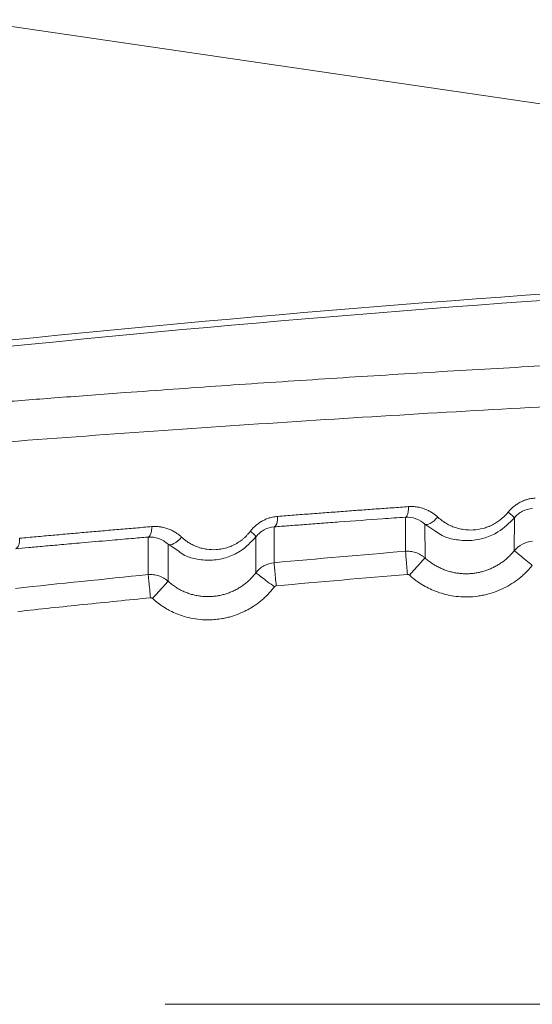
# Model space of a CAD drawing. Header units: millimetres. Extents: x 0 to 594, y 0 to 420.
# Tile 44 of 75: x 75 to 87, y 355 to 378. Entities that reach past the tile are written whole.
import ezdxf

# ---------------------------------------------------------------- set-up
doc = ezdxf.new("R2010")
doc.units = ezdxf.units.MM
doc.styles.add('SLDTEXTSTYLE1', font='TXT', dxfattribs={"width": 0.605})
doc.dimstyles.new('SLDDIMSTYLE4', dxfattribs={"dimtxt": 2.568319, "dimasz": 3.3, "dimexe": 0, "dimexo": 0.0625, "dimgap": 0.64208, "dimtad": 1, "dimdec": 1, "dimlfac": 5, "dimrnd": 1e-09, "dimzin": 12, "dimdsep": 46, "dimtxsty": 'SLDTEXTSTYLE1', "dimblk1": 'NONE', "dimsah": 1, "dimcen": 0, "dimadec": 0, "dimazin": 3, "dimtfac": 1, "dimtdec": 1, "dimtmove": 0, "dimatfit": 3, "dimldrblk": 'NONE', "dimfxl": 0, "dimfrac": 2, "dimtolj": 1, "dimtzin": 12, "dimarcsym": 0})

# ---------------------------------------------------------------- blocks, each defined once
blk = doc.blocks.new('_D_9')
at = {"color": 7, "linetype": 'Continuous', "lineweight": 0}
for p, q in [((65.833, 383.58), (65.262, 379.677)), ((66.415, 383.495), (65.833, 383.58)), ((72.718, 382.573), (73.299, 382.487)), ((73.299, 382.487), (72.728, 378.585)), ((65.262, 379.677), (65.844, 379.592)), ((107.015, 373.011), (64.746, 379.194)), ((72.728, 378.585), (72.147, 378.67)), ((107.015, 373.011), (108.4, 372.808))]:
    blk.add_line(p, q, dxfattribs=at)
blk.add_solid([(107.015, 373.011), (103.822, 373.983), (103.677, 372.994)], dxfattribs=at)
at = {"color": 7, "linetype": 'Continuous', "lineweight": 0, "attachment_point": 1, "rotation": 351.6773, "style": 'SLDTEXTSTYLE1'}
for s, insert, char_height in [('%%c', (67.322, 387.403), 2.6458), ('7', (71.029, 386.861), 2.646), ('(2x)', (75.296, 386.237), 2.6458), ('0,3', (67.065, 382.86), 2.6458)]:
    blk.add_mtext(s, dxfattribs=dict(at, insert=insert, char_height=char_height))
blk = doc.blocks.new('_NONE')

msp = doc.modelspace()

# ---------------------------------------------------------------- linework, layer by layer
at = {"color": 7, "linetype": 'Continuous', "lineweight": 15}
for p, q in [((84.294, 365.482), (84.291, 366.276)), ((86.824, 366.259), (86.821, 365.493)), ((81.242, 366.049), (81.239, 365.216)), ((84.747, 365.328), (84.745, 366.111)), ((78.313, 364.939), (78.309, 365.812)), ((80.818, 365.82), (80.816, 364.983)), ((78.777, 364.785), (78.774, 365.644)), ((111.195, 354.958), (78.707, 354.958))]:
    msp.add_line(p, q, dxfattribs=at)
at = {"color": 8, "linetype": 'Continuous', "lineweight": 15}
for p, q in [((84.745, 366.111), (84.999, 365.944)), ((78.774, 365.644), (79.022, 365.482))]:
    msp.add_line(p, q, dxfattribs=at)
at = {"color": 7, "linetype": 'Continuous', "lineweight": 15, "flags": 128}
for points in [[(84.745, 366.111), (84.766, 366.102), (84.795, 366.102), (84.83, 366.112), (84.87, 366.131), (84.913, 366.158), (84.957, 366.193), (85.001, 366.233), (85.043, 366.277)], [(78.774, 365.644), (78.798, 365.633), (78.829, 365.632), (78.867, 365.641), (78.91, 365.66), (78.956, 365.688), (79.002, 365.723), (79.048, 365.765), (79.09, 365.811)]]:
    msp.add_lwpolyline(points, dxfattribs=at)
at = {"color": 7, "linetype": 'Continuous', "lineweight": 15}
for centre, radius, start, end in [((115.729, -27.691), 400.147, 91.72163, 96.98266), ((115.707, -27.691), 400, 91.71913, 96.97386), ((80.406, 365.527), 0.505, 35.4422, 56.1469)]:
    msp.add_arc(centre, radius, start, end, dxfattribs=at)
at = {"color": 8, "linetype": 'Continuous', "lineweight": 15}
for points, knots in [([(68.209, 368.386), (68.644, 368.425), (69.516, 368.503), (70.837, 368.617), (72.167, 368.729), (73.508, 368.839), (74.859, 368.947), (76.281, 369.057), (77.625, 369.157), (78.891, 369.248), (80.013, 369.327), (81.14, 369.404), (82.273, 369.478), (83.411, 369.551), (84.554, 369.621), (85.702, 369.69), (87.23, 369.777), (89.143, 369.881), (91.475, 369.996), (93.909, 370.106), (96.452, 370.209), (99.133, 370.303), (101.552, 370.378), (103.101, 370.413), (103.707, 370.427)], [0, 0, 0, 0, 0.039882, 0.079733, 0.119561, 0.159376, 0.19919, 0.23901, 0.284114, 0.31631, 0.348491, 0.38066, 0.412824, 0.444987, 0.477155, 0.509332, 0.541524, 0.605021, 0.668444, 0.734122, 0.804795, 0.875763, 0.95136, 1, 1, 1, 1]), ([(67.755, 367.421), (68.973, 367.527), (71.373, 367.737), (75.021, 368.026), (78.619, 368.29), (82.163, 368.527), (85.64, 368.739), (89.04, 368.925), (92.587, 369.096), (96.312, 369.248), (100.083, 369.376), (102.555, 369.437), (103.707, 369.465)], [0, 0, 0, 0, 0.109662, 0.216012, 0.319062, 0.418823, 0.515305, 0.608518, 0.698473, 0.80398, 0.90866, 1, 1, 1, 1])]:
    msp.add_open_spline(points, degree=3, knots=knots, dxfattribs=at)
at = {"color": 7, "linetype": 'Continuous', "lineweight": 15}
for points, knots in [([(86.681, 366.393), (86.689, 366.403), (86.706, 366.423), (86.733, 366.452), (86.761, 366.48), (86.79, 366.506), (86.835, 366.543), (86.897, 366.587), (86.979, 366.632), (87.062, 366.668), (87.144, 366.693), (87.228, 366.711), (87.283, 366.716), (87.311, 366.719)], [0, 0, 0, 0, 0.053145, 0.106104, 0.158993, 0.21193, 0.265031, 0.394215, 0.523894, 0.644816, 0.76671, 0.882825, 1, 1, 1, 1]), ([(81.321, 366.293), (81.449, 366.303), (81.703, 366.322), (82.085, 366.352), (82.467, 366.38), (82.848, 366.409), (83.228, 366.437), (83.607, 366.465), (83.986, 366.492), (84.238, 366.51), (84.364, 366.519)], [0, 0, 0, 0, 0.126429, 0.25245, 0.378062, 0.503266, 0.628061, 0.752448, 0.876428, 1, 1, 1, 1]), ([(84.291, 366.275), (84.302, 366.278), (84.313, 366.286), (84.331, 366.312), (84.338, 366.33), (84.35, 366.369), (84.355, 366.394), (84.362, 366.451), (84.364, 366.484), (84.364, 366.519)], [0, 0, 0, 0, 0.25, 0.25, 0.5, 0.5, 0.75, 0.75, 1, 1, 1, 1]), ([(84.364, 366.519), (84.376, 366.52), (84.4, 366.521), (84.436, 366.522), (84.473, 366.52), (84.509, 366.518), (84.571, 366.511), (84.659, 366.493), (84.759, 366.459), (84.846, 366.419), (84.918, 366.376), (84.984, 366.329), (85.023, 366.294), (85.043, 366.277)], [0, 0, 0, 0, 0.048311, 0.096608, 0.144967, 0.193461, 0.242162, 0.397485, 0.553989, 0.671171, 0.788806, 0.894355, 1, 1, 1, 1]), ([(86.824, 366.259), (86.876, 366.324), (86.942, 366.376), (87.087, 366.45), (87.166, 366.471), (87.245, 366.475)], [0, 0, 0, 0, 0.5, 0.5, 1, 1, 1, 1]), ([(80.688, 365.947), (80.696, 365.958), (80.713, 365.979), (80.74, 366.009), (80.768, 366.039), (80.797, 366.067), (80.842, 366.105), (80.904, 366.152), (80.984, 366.198), (81.066, 366.235), (81.14, 366.26), (81.206, 366.277), (81.263, 366.287), (81.302, 366.291), (81.321, 366.293)], [0, 0, 0, 0, 0.053181, 0.106265, 0.159381, 0.212658, 0.266227, 0.393537, 0.521715, 0.639395, 0.758425, 0.838545, 0.918959, 1, 1, 1, 1]), ([(81.242, 366.049), (81.254, 366.051), (81.265, 366.06), (81.285, 366.086), (81.293, 366.104), (81.306, 366.143), (81.311, 366.168), (81.319, 366.225), (81.321, 366.258), (81.321, 366.293)], [0, 0, 0, 0, 0.25, 0.25, 0.5, 0.5, 0.75, 0.75, 1, 1, 1, 1]), ([(81.242, 366.049), (81.354, 366.058), (81.588, 366.076), (81.954, 366.104), (82.348, 366.134), (82.952, 366.179), (83.602, 366.226), (84.113, 366.263), (84.291, 366.275)], [0, 0, 0, 0, 0.111182, 0.231581, 0.361196, 0.500026, 0.82589, 1, 1, 1, 1]), ([(84.291, 366.276), (84.375, 366.281), (84.459, 366.268), (84.614, 366.211), (84.685, 366.167), (84.745, 366.111)], [0, 0, 0, 0, 0.5, 0.5, 1, 1, 1, 1]), ([(84.999, 365.944), (85.046, 365.911), (85.176, 365.817), (85.449, 365.747), (85.79, 365.716), (86.136, 365.781), (86.506, 365.94), (86.704, 366.139), (86.824, 366.259)], [0, 0, 0, 0, 0.087108, 0.240431, 0.417503, 0.59821, 0.756945, 1, 1, 1, 1]), ([(85.043, 366.277), (85.054, 366.267), (85.076, 366.247), (85.111, 366.218), (85.147, 366.191), (85.183, 366.165), (85.24, 366.129), (85.319, 366.085), (85.423, 366.042), (85.531, 366.008), (85.679, 365.979), (85.869, 365.97), (86.06, 366), (86.208, 366.048), (86.316, 366.095), (86.418, 366.154), (86.503, 366.216), (86.573, 366.276), (86.63, 366.332), (86.664, 366.373), (86.681, 366.393)], [0, 0, 0, 0, 0.025208, 0.050322, 0.075375, 0.100403, 0.125441, 0.188109, 0.250852, 0.313639, 0.376217, 0.501355, 0.626263, 0.688955, 0.75108, 0.813527, 0.875627, 0.917101, 0.958481, 1, 1, 1, 1]), ([(86.824, 366.259), (86.824, 366.261), (86.821, 366.265), (86.812, 366.275), (86.809, 366.279), (86.801, 366.287), (86.796, 366.292), (86.778, 366.308), (86.763, 366.322), (86.726, 366.354), (86.705, 366.373), (86.681, 366.393)], [0, 0, 0, 0, 0.25, 0.25, 0.375, 0.375, 0.5, 0.5, 0.75, 0.75, 1, 1, 1, 1]), ([(75.325, 365.785), (75.454, 365.797), (75.711, 365.821), (76.096, 365.855), (76.481, 365.89), (76.865, 365.923), (77.249, 365.957), (77.631, 365.99), (78.014, 366.023), (78.268, 366.044), (78.396, 366.055)], [0, 0, 0, 0, 0.126575, 0.2527, 0.378374, 0.503599, 0.628374, 0.752698, 0.876574, 1, 1, 1, 1]), ([(78.309, 365.812), (78.322, 365.814), (78.335, 365.823), (78.356, 365.849), (78.365, 365.867), (78.379, 365.906), (78.385, 365.931), (78.393, 365.988), (78.396, 366.021), (78.396, 366.055)], [0, 0, 0, 0, 0.25, 0.25, 0.5, 0.5, 0.75, 0.75, 1, 1, 1, 1]), ([(78.396, 366.055), (78.408, 366.056), (78.434, 366.058), (78.472, 366.059), (78.51, 366.058), (78.548, 366.055), (78.586, 366.051), (78.643, 366.042), (78.721, 366.024), (78.813, 365.992), (78.9, 365.95), (78.974, 365.905), (79.038, 365.858), (79.073, 365.826), (79.09, 365.811)], [0, 0, 0, 0, 0.049589, 0.099186, 0.148873, 0.198729, 0.248833, 0.299264, 0.430301, 0.561958, 0.687938, 0.814182, 0.90725, 1, 1, 1, 1]), ([(80.818, 365.82), (80.87, 365.888), (80.936, 365.944), (81.083, 366.021), (81.162, 366.043), (81.242, 366.049)], [0, 0, 0, 0, 0.5, 0.5, 1, 1, 1, 1]), ([(75.232, 365.542), (75.331, 365.551), (75.548, 365.571), (75.902, 365.602), (76.314, 365.639), (76.822, 365.684), (77.364, 365.731), (77.879, 365.775), (78.18, 365.801), (78.309, 365.812)], [0, 0, 0, 0, 0.097167, 0.212915, 0.347242, 0.50015, 0.708632, 0.875249, 1, 1, 1, 1]), ([(75.232, 365.542), (75.246, 365.545), (75.259, 365.553), (75.282, 365.58), (75.292, 365.598), (75.307, 365.637), (75.313, 365.661), (75.323, 365.718), (75.325, 365.751), (75.325, 365.785)], [0, 0, 0, 0, 0.25, 0.25, 0.5, 0.5, 0.75, 0.75, 1, 1, 1, 1]), ([(78.309, 365.812), (78.395, 365.818), (78.481, 365.806), (78.639, 365.748), (78.712, 365.703), (78.774, 365.644)], [0, 0, 0, 0, 0.5, 0.5, 1, 1, 1, 1]), ([(79.022, 365.482), (79.069, 365.448), (79.198, 365.355), (79.469, 365.286), (79.807, 365.26), (80.148, 365.329), (80.511, 365.494), (80.702, 365.697), (80.818, 365.82)], [0, 0, 0, 0, 0.087803, 0.241504, 0.419487, 0.600094, 0.758177, 1, 1, 1, 1]), ([(79.09, 365.811), (79.101, 365.801), (79.123, 365.781), (79.156, 365.753), (79.191, 365.726), (79.227, 365.701), (79.282, 365.666), (79.359, 365.624), (79.459, 365.582), (79.564, 365.549), (79.708, 365.521), (79.867, 365.515), (80.034, 365.536), (80.167, 365.571), (80.289, 365.62), (80.38, 365.67), (80.447, 365.715), (80.497, 365.751), (80.547, 365.793), (80.597, 365.841), (80.645, 365.892), (80.673, 365.929), (80.688, 365.947)], [0, 0, 0, 0, 0.025074, 0.050068, 0.075017, 0.099955, 0.124918, 0.187317, 0.249874, 0.312455, 0.374808, 0.499523, 0.579227, 0.656354, 0.724942, 0.792582, 0.82333, 0.853902, 0.89063, 0.927106, 0.963504, 1, 1, 1, 1]), ([(86.821, 365.493), (86.873, 365.557), (86.937, 365.61), (87.082, 365.685), (87.162, 365.708), (87.243, 365.714)], [0, 0, 0, 0, 0.5, 0.5, 1, 1, 1, 1]), ([(84.294, 365.482), (84.302, 365.482), (84.318, 365.484), (84.356, 365.484), (84.405, 365.482), (84.467, 365.472), (84.528, 365.456), (84.587, 365.433), (84.644, 365.404), (84.698, 365.37), (84.731, 365.342), (84.747, 365.328)], [0, 0, 0, 0, 0.049937, 0.100638, 0.226441, 0.353136, 0.480724, 0.609204, 0.738577, 0.868842, 1, 1, 1, 1]), ([(84.294, 365.482), (84.294, 365.48), (84.295, 365.466), (84.3, 365.411), (84.303, 365.37), (84.312, 365.265), (84.317, 365.203), (84.328, 365.073), (84.333, 365.006), (84.338, 364.944)], [0, 0, 0, 0, 0.25, 0.25, 0.5, 0.5, 0.75, 0.75, 1, 1, 1, 1]), ([(84.747, 365.328), (84.746, 365.326), (84.737, 365.317), (84.701, 365.277), (84.673, 365.246), (84.602, 365.169), (84.56, 365.122), (84.472, 365.025), (84.426, 364.975), (84.384, 364.929)], [0, 0, 0, 0, 0.25, 0.25, 0.5, 0.5, 0.75, 0.75, 1, 1, 1, 1]), ([(84.747, 365.328), (84.76, 365.316), (84.787, 365.292), (84.828, 365.259), (84.871, 365.227), (84.914, 365.197), (84.958, 365.168), (85.004, 365.142), (85.049, 365.117), (85.096, 365.094), (85.143, 365.073), (85.191, 365.054), (85.239, 365.036), (85.288, 365.021), (85.337, 365.007), (85.386, 364.995), (85.435, 364.985), (85.485, 364.976), (85.535, 364.97), (85.584, 364.965), (85.634, 364.962), (85.683, 364.96), (85.746, 364.96), (85.822, 364.964), (85.912, 364.975), (86.003, 364.991), (86.093, 365.014), (86.182, 365.042), (86.271, 365.077), (86.358, 365.118), (86.443, 365.165), (86.526, 365.218), (86.605, 365.278), (86.682, 365.343), (86.754, 365.415), (86.799, 365.467), (86.821, 365.493)], [0, 0, 0, 0, 0.022946, 0.045812, 0.068591, 0.091277, 0.113866, 0.136356, 0.15875, 0.181051, 0.20326, 0.225378, 0.247407, 0.269346, 0.291197, 0.312961, 0.334639, 0.356231, 0.377738, 0.399158, 0.420493, 0.441741, 0.462901, 0.501354, 0.540279, 0.579679, 0.619554, 0.659904, 0.700725, 0.742015, 0.783781, 0.826031, 0.868772, 0.912015, 0.955768, 1, 1, 1, 1]), ([(86.822, 365.495), (86.824, 365.494), (86.834, 365.486), (86.876, 365.452), (86.908, 365.426), (86.989, 365.359), (87.038, 365.32), (87.14, 365.237), (87.193, 365.194), (87.241, 365.154)], [0, 0, 0, 0, 0.25, 0.25, 0.5, 0.5, 0.75, 0.75, 1, 1, 1, 1]), ([(80.816, 364.983), (80.866, 365.049), (80.93, 365.104), (81.075, 365.184), (81.156, 365.209), (81.239, 365.216)], [0, 0, 0, 0, 0.5, 0.5, 1, 1, 1, 1]), ([(81.239, 365.216), (81.239, 365.214), (81.24, 365.201), (81.245, 365.146), (81.249, 365.104), (81.258, 365), (81.264, 364.938), (81.276, 364.808), (81.282, 364.741), (81.288, 364.679)], [0, 0, 0, 0, 0.25, 0.25, 0.5, 0.5, 0.75, 0.75, 1, 1, 1, 1]), ([(84.384, 364.929), (84.399, 364.915), (84.437, 364.881), (84.496, 364.833), (84.565, 364.781), (84.658, 364.718), (84.786, 364.643), (85.009, 364.539), (85.257, 364.463), (85.528, 364.424), (85.748, 364.417), (85.936, 364.432), (86.087, 364.458), (86.237, 364.492), (86.419, 364.551), (86.623, 364.644), (86.809, 364.755), (86.948, 364.859), (87.048, 364.947), (87.126, 365.023), (87.19, 365.092), (87.23, 365.14), (87.241, 365.154)], [0, 0, 0, 0, 0.018593, 0.048769, 0.070468, 0.099469, 0.154248, 0.208597, 0.329538, 0.395103, 0.464039, 0.535181, 0.571218, 0.607359, 0.679228, 0.749421, 0.816977, 0.881117, 0.91197, 0.941727, 0.982569, 1, 1, 1, 1]), ([(78.313, 364.939), (78.323, 364.939), (78.342, 364.941), (78.383, 364.942), (78.434, 364.939), (78.496, 364.93), (78.557, 364.913), (78.616, 364.891), (78.673, 364.862), (78.727, 364.827), (78.76, 364.799), (78.777, 364.785)], [0, 0, 0, 0, 0.058231, 0.117539, 0.241072, 0.36545, 0.490671, 0.616737, 0.743647, 0.871401, 1, 1, 1, 1]), ([(78.313, 364.939), (78.313, 364.936), (78.315, 364.923), (78.32, 364.868), (78.324, 364.827), (78.334, 364.722), (78.341, 364.66), (78.353, 364.53), (78.36, 364.464), (78.366, 364.401)], [0, 0, 0, 0, 0.25, 0.25, 0.5, 0.5, 0.75, 0.75, 1, 1, 1, 1]), ([(78.777, 364.785), (78.79, 364.773), (78.816, 364.749), (78.858, 364.715), (78.901, 364.684), (78.945, 364.653), (78.989, 364.625), (79.035, 364.599), (79.081, 364.574), (79.128, 364.552), (79.176, 364.531), (79.224, 364.513), (79.273, 364.496), (79.322, 364.481), (79.372, 364.468), (79.422, 364.457), (79.471, 364.447), (79.522, 364.44), (79.572, 364.434), (79.622, 364.431), (79.672, 364.429), (79.722, 364.429), (79.786, 364.431), (79.866, 364.438), (79.96, 364.452), (80.055, 364.474), (80.149, 364.502), (80.243, 364.537), (80.334, 364.58), (80.424, 364.629), (80.51, 364.686), (80.594, 364.75), (80.673, 364.821), (80.748, 364.898), (80.793, 364.954), (80.816, 364.983)], [0, 0, 0, 0, 0.023298, 0.046518, 0.069651, 0.092692, 0.115636, 0.138483, 0.161237, 0.183899, 0.206471, 0.228955, 0.251351, 0.27366, 0.295882, 0.31802, 0.340073, 0.362042, 0.383928, 0.40573, 0.427448, 0.449081, 0.470629, 0.511603, 0.553143, 0.595252, 0.63793, 0.681174, 0.724981, 0.769352, 0.814297, 0.859826, 0.905952, 0.952685, 1, 1, 1, 1]), ([(80.816, 364.983), (80.817, 364.982), (80.827, 364.974), (80.87, 364.941), (80.903, 364.916), (80.987, 364.853), (81.037, 364.814), (81.141, 364.735), (81.195, 364.694), (81.245, 364.655)], [0, 0, 0, 0, 0.25, 0.25, 0.5, 0.5, 0.75, 0.75, 1, 1, 1, 1]), ([(78.777, 364.785), (78.775, 364.784), (78.767, 364.774), (78.73, 364.734), (78.702, 364.703), (78.631, 364.626), (78.589, 364.579), (78.501, 364.482), (78.455, 364.433), (78.413, 364.386)], [0, 0, 0, 0, 0.25, 0.25, 0.5, 0.5, 0.75, 0.75, 1, 1, 1, 1]), ([(78.413, 364.386), (78.427, 364.373), (78.459, 364.345), (78.51, 364.302), (78.568, 364.258), (78.635, 364.211), (78.72, 364.156), (78.835, 364.092), (78.982, 364.025), (79.161, 363.962), (79.359, 363.915), (79.577, 363.889), (79.75, 363.888), (79.902, 363.899), (80.017, 363.914), (80.144, 363.94), (80.292, 363.979), (80.44, 364.033), (80.575, 364.097), (80.701, 364.166), (80.842, 364.257), (80.98, 364.368), (81.086, 364.47), (81.17, 364.559), (81.22, 364.623), (81.245, 364.655)], [0, 0, 0, 0, 0.018577, 0.039397, 0.062459, 0.087765, 0.115311, 0.157462, 0.210749, 0.267192, 0.334712, 0.402058, 0.47264, 0.496643, 0.54496, 0.581263, 0.61744, 0.688744, 0.728658, 0.757581, 0.823614, 0.885223, 0.923487, 0.961747, 1, 1, 1, 1]), ([(75.285, 364.084), (75.54, 364.111), (76.048, 364.165), (76.815, 364.245), (77.588, 364.324), (78.106, 364.376), (78.366, 364.401)], [0, 0, 0, 0, 0.247777, 0.495554, 0.746665, 1, 1, 1, 1])]:
    msp.add_open_spline(points, degree=3, knots=knots, dxfattribs=at)
for points in [[(81.239, 365.216), (82.257, 365.309), (83.275, 365.398), (84.294, 365.482)], [(75.228, 364.621), (76.256, 364.731), (77.284, 364.837), (78.313, 364.939)], [(81.288, 364.679), (82.304, 364.771), (83.321, 364.86), (84.338, 364.944)], [(84.338, 364.944), (84.355, 364.945), (84.372, 364.94), (84.384, 364.929)], [(81.245, 364.655), (81.255, 364.669), (81.271, 364.677), (81.288, 364.679)], [(78.366, 364.401), (78.383, 364.403), (78.4, 364.397), (78.413, 364.386)]]:
    msp.add_open_spline(points, degree=3, dxfattribs=at)

# ---------------------------------------------------------------- dimensions: what is measured, and where the dimension line sits
at = {"color": 7, "linetype": 'Continuous', "lineweight": 0}
dim = msp.add_diameter_dim_2p(p1=(108.4, 372.808), p2=(107.015, 373.011), text='<> (2x)', dimstyle='SLDDIMSTYLE4', dxfattribs=at)
dim.commit()
dim.dimension.update_dxf_attribs({"geometry": '_D_9', "text_midpoint": (72.127, 378.114), "dimtype": 163})

doc.saveas('drawing.dxf')
